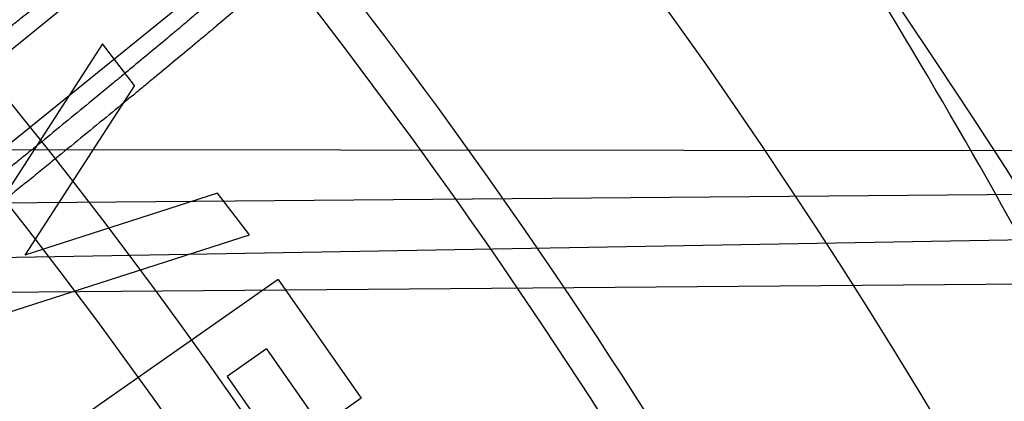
# Model space of a CAD drawing. Header units: millimetres. Extents: x 0 to 297, y 0 to 210.
# Tile 57 of 256: x 147.1769 to 147.2585, y 91.4663 to 91.4978. Entities that reach past the tile are written whole.
import ezdxf

# ---------------------------------------------------------------- set-up
doc = ezdxf.new("R2010")
doc.units = ezdxf.units.MM
doc.header["$LTSCALE"] = 16.335
doc.layers.get('0').update_dxf_attribs({"linetype": 'CONTINUOUS'})
for name, color, linetype in [('01_GLOBAL', 7, 'CONTINUOUS'), ('INTFCLR_1', 7, 'CONTINUOUS'), ('INTFCLR_144815', 7, 'CONTINUOUS')]:
    doc.layers.add(name, color=color, linetype=linetype)

msp = doc.modelspace()

# ---------------------------------------------------------------- linework, layer by layer
at = {"color": 7, "linetype": 'Continuous'}
msp.add_circle((147.7028034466, 92.1254639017), 2.28, dxfattribs=at)
at = {"color": 9, "linetype": 'Continuous'}
msp.add_arc((147.7028034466, 92.1254639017), 2.2507792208, 182.9674534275, 267.0325465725, dxfattribs=at)
at = {"layer": '01_GLOBAL', "color": 7, "linetype": 'Continuous'}
msp.add_circle((147.7028034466, 92.1254639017), 2.31, dxfattribs=at)
at = {"layer": 'INTFCLR_1', "color": 6, "linetype": 'Continuous'}
msp.add_arc((146.8326356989, 91.21329615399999), 0.3620710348, 270, 90.00000002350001, dxfattribs=at)
at = {"layer": 'INTFCLR_1', "color": 9, "linetype": 'Continuous'}
msp.add_open_spline([(147.0432510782, 91.4712961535), (147.0440337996, 91.4712960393), (147.0461901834, 91.47014844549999), (147.048762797, 91.46875074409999), (147.05126835, 91.4671567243), (147.0538664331, 91.46544923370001), (147.0591995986, 91.46172715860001), (147.0676125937, 91.45526864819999), (147.0753919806, 91.448607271), (147.0809499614, 91.4435210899), (147.0849532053, 91.43975234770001), (147.0921910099, 91.4326376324), (147.1025540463, 91.4215075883), (147.114792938, 91.4066570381), (147.1236090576, 91.3944528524), (147.1288703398, 91.3865005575), (147.1308146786, 91.3834785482), (147.1337403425, 91.3788442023), (147.1399980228, 91.3684373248), (147.1489774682, 91.35152612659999), (147.1568675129, 91.333615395), (147.1614367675, 91.3214103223), (147.1634614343, 91.315574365), (147.1647919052, 91.3116136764), (147.1683281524, 91.3005448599), (147.1732735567, 91.28189290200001), (147.1767074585, 91.26277767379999), (147.1782194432, 91.25084162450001), (147.1787086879, 91.2464202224), (147.1793731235, 91.239773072), (147.1804294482, 91.225377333), (147.1806536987, 91.2031593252), (147.1792555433, 91.18432974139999), (147.1779104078, 91.17331158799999), (147.1773275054, 91.1689219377), (147.1761979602, 91.1613317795), (147.1735104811, 91.14646433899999), (147.1694409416, 91.12983253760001), (147.1650544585, 91.1156677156), (147.1623504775, 91.1077743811), (147.1609312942, 91.1038821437), (147.1602071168, 91.101954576)], degree=3, knots=[0, 0, 0, 0, 0.0056084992, 0.016622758, 0.0214510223, 0.0268121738, 0.0389184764, 0.0680276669, 0.1027789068, 0.1122614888, 0.1220107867, 0.1421735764, 0.1849752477, 0.2309092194, 0.2799812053, 0.2927645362, 0.2992310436, 0.3057293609, 0.3320345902, 0.3862266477, 0.4428037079, 0.4721337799, 0.479586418, 0.4870651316, 0.5020714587, 0.5628449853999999, 0.6251697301, 0.6410581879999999, 0.6490513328, 0.6570434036, 0.6889243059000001, 0.7524504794, 0.8160576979, 0.8240355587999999, 0.8319861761, 0.8477866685, 0.8790166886, 0.9402183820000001, 0.9703167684, 0.9852456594, 1, 1, 1, 1], dxfattribs=at)
at = {"layer": 'INTFCLR_1', "color": 6, "linetype": 'Continuous'}
msp.add_open_spline([(147.0687421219, 90.955296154), (147.0695765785, 90.955296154), (147.0710237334, 90.9562713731), (147.0732486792, 90.95761082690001), (147.0757995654, 90.95946440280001), (147.0789536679, 90.961879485), (147.0827092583, 90.9649629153), (147.0868482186, 90.9685570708), (147.0910477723, 90.97239951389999), (147.0950116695, 90.97619761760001), (147.0986438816, 90.97981660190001), (147.1019501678, 90.98323197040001), (147.1049461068, 90.98642655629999), (147.107653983, 90.9893965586), (147.1100921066, 90.9921410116), (147.1122806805, 90.9946618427), (147.1142479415, 90.99697597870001), (147.1160099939, 90.9990883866), (147.1175861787, 91.0010099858), (147.1189934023, 91.00275234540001), (147.1202530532, 91.0043338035), (147.1213970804, 91.00578808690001), (147.1225240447, 91.0072369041), (147.123724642, 91.00879917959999), (147.1249992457, 91.0104804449), (147.1262604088, 91.01216766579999), (147.1274992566, 91.0138470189), (147.1287882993, 91.0156184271), (147.1302152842, 91.0176089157), (147.131810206, 91.0198711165), (147.1335924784, 91.0224483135), (147.1355808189, 91.0253874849), (147.1377917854, 91.0287373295), (147.140242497, 91.0325578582), (147.1429592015, 91.03693302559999), (147.1459674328, 91.041959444), (147.1492907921, 91.0477551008), (147.1529541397, 91.0544760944), (147.1569786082, 91.0623053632), (147.1613909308, 91.07151686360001), (147.1661049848, 91.08224170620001), (147.1708180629, 91.0941429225), (147.1752249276, 91.1066907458), (147.1791389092, 91.1194098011), (147.1825261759, 91.1321758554), (147.1853979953, 91.1449752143), (147.1877529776, 91.157740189), (147.1896101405, 91.1705054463), (147.1909735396, 91.18321659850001), (147.1918561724, 91.1958938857), (147.1922659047, 91.2085247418), (147.1922092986, 91.2211113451), (147.1916906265, 91.233661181), (147.1907127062, 91.2461662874), (147.1892753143, 91.2586320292), (147.187377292, 91.2710565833), (147.1850186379, 91.28342093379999), (147.1821898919, 91.295752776), (147.1788863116, 91.3080366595), (147.1750915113, 91.32028680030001), (147.1708160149, 91.3324409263), (147.1662306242, 91.344040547), (147.1616300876, 91.3545469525), (147.1573218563, 91.36358934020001), (147.1533932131, 91.3712807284), (147.1498208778, 91.3778828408), (147.1465812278, 91.3835790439), (147.1436479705, 91.3885229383), (147.140997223, 91.39283156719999), (147.1386015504, 91.3966034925), (147.1364409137, 91.39991041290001), (147.1344943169, 91.402817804), (147.1327470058, 91.4053719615), (147.1311776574, 91.40762214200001), (147.1297748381, 91.4096001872), (147.1285161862, 91.41134904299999), (147.1273854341, 91.41289969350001), (147.1263043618, 91.41436455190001), (147.1251805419, 91.41587001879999), (147.1239422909, 91.41750783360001), (147.1226668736, 91.41917138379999), (147.1213873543, 91.4208174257), (147.120091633, 91.4224630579), (147.1186694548, 91.42424419), (147.1170808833, 91.426202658), (147.1153015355, 91.42835870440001), (147.1133143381, 91.4307214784), (147.1110956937, 91.4333033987), (147.1086258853, 91.4361110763), (147.1058792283, 91.4391528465), (147.1028357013, 91.44242739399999), (147.099478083, 91.4459266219), (147.0957850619, 91.44963712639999), (147.0917574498, 91.45352630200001), (147.0874623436, 91.4574873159), (147.0831967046, 91.46121773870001), (147.0792915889, 91.46444551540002), (147.0760051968, 91.4669754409), (147.073359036, 91.4689088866), (147.0710713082, 91.4702912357), (147.0695920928, 91.471296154), (147.0687421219, 91.471296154)], degree=3, knots=[0, 0, 0, 0, 0.0042187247, 0.0081401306, 0.0133978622, 0.0200459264, 0.0282638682, 0.0379443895, 0.0477615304, 0.05703690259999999, 0.0656973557, 0.0736821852, 0.0810680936, 0.0878383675, 0.0940009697, 0.0996271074, 0.1047154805, 0.1093563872, 0.1135342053, 0.1172803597, 0.1206792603, 0.1237557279, 0.1266349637, 0.1299589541, 0.1337168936, 0.1373013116, 0.1406085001, 0.1442672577, 0.148377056, 0.1529904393, 0.1582606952, 0.164218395, 0.1709303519, 0.1785521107, 0.1871652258, 0.1969659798, 0.2081658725, 0.2209392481, 0.2356613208, 0.2526660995, 0.2725685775, 0.2948769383, 0.3173640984, 0.3397873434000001, 0.3621386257, 0.3841211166, 0.4060891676, 0.4277469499, 0.4493218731, 0.470705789, 0.4919793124, 0.5131981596, 0.5343255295, 0.5554668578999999, 0.5765984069, 0.5977513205, 0.6189954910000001, 0.6402209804, 0.6617015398, 0.6832900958, 0.7050415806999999, 0.7268239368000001, 0.7463339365, 0.7630160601, 0.7774553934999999, 0.7899931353, 0.8009638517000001, 0.8105830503, 0.8190545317, 0.8265380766, 0.8331730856, 0.8390248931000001, 0.8442268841, 0.8488182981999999, 0.8528943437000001, 0.8564866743, 0.8597116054, 0.8625968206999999, 0.8656908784, 0.8692094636, 0.8729771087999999, 0.8762884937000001, 0.879749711, 0.8835661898, 0.8878115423, 0.8924986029, 0.8976989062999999, 0.9034198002, 0.9097088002, 0.9166034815, 0.9241390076, 0.9323094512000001, 0.9411199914, 0.9506041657, 0.9606137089, 0.9706541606, 0.9792553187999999, 0.9862062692, 0.9916647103, 0.9957028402, 1, 1, 1, 1], dxfattribs=at)
at = {"layer": 'INTFCLR_144815', "color": 6, "linetype": 'Continuous'}
for p, q in [((147.1440577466, 91.4693410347), (147.1942254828, 91.5099660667)), ((147.1980014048, 91.50530319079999), (147.1478336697, 91.4646781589)), ((147.183786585, 91.4958514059), (147.1709911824, 91.4760617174)), ((147.1864400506, 91.4924054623), (147.183786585, 91.4958514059)), ((147.1864400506, 91.4924054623), (147.1773488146, 91.47835010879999)), ((147.1933052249, 91.4834923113), (147.1773488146, 91.47835010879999)), ((147.1959586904, 91.4800463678), (147.1933052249, 91.4834923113)), ((147.1734754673, 91.47283392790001), (147.1959586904, 91.4800463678)), ((147.261822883, 91.47596919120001), (147.174399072, 91.47525482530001)), ((147.1983243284, 91.47634755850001), (147.1803154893, 91.4637346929)), ((147.1983243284, 91.47634755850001), (147.2052073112, 91.4665172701)), ((147.1973537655, 91.4705998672), (147.1940948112, 91.46831592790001)), ((147.1973537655, 91.4705998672), (147.2018548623, 91.464171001)), ((147.1940948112, 91.46831592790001), (147.198595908, 91.4618870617)), ((147.2052073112, 91.4665172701), (147.2018548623, 91.464171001))]:
    msp.add_line(p, q, dxfattribs=at)
at = {"layer": 'INTFCLR_144815', "color": 9, "linetype": 'Continuous'}
for p, q in [((147.1221787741, 91.48714036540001), (147.2815890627, 91.4870170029)), ((147.2915770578, 91.4836309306), (147.1307784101, 91.4822931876)), ((147.1308639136, 91.47739590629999), (147.2997542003, 91.4803445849))]:
    msp.add_line(p, q, dxfattribs=at)
at = {"layer": 'INTFCLR_144815', "color": 6, "linetype": 'Continuous'}
for radius in [0.3828680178, 0.364857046]:
    msp.add_circle((146.8326356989, 91.21329615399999), radius, dxfattribs=at)
for radius, start, end in [(0.5278075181, 313.9937911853, 154.5150993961), (0.3889523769, 308.490992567, 51.50900743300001), (0.4695339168, 24.36608327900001, 38.4121773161)]:
    msp.add_arc((146.8326356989, 91.21329615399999), radius, start, end, dxfattribs=at)
at = {"layer": 'INTFCLR_144815', "color": 9, "linetype": 'Continuous'}
for centre, radius, start, end in [((146.8326356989, 91.21329615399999), 0.4896672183, 292.4997540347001, 54.0964566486), ((146.8316754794, 91.1800639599), 0.5527769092, 33.2549236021, 48.17648278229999), ((146.8326378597, 91.2132971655), 0.4417306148, 292.4997540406, 54.09645665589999), ((146.8315229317, 91.1977374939), 0.5350160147, 32.7308374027, 39.9894278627), ((146.8326356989, 91.21329615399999), 0.5055212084, 323.9261481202, 36.0738518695), ((146.8326356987, 91.21329615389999), 0.4663071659, 24.5006713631, 38.2755229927), ((146.8326356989, 91.21329615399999), 0.3863437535, 313.8592910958, 46.1407088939), ((146.8326356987, 91.21329615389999), 0.4363482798, 24.6002115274, 38.16750630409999)]:
    msp.add_arc(centre, radius, start, end, dxfattribs=at)
at = {"layer": 'INTFCLR_144815', "color": 6, "linetype": 'Continuous'}
msp.add_ellipse((146.8326356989, 91.2441908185), major_axis=(0, 0.4885309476), ratio=0.9979983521, start_param=-1.0764691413, end_param=-0.9955506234, dxfattribs=at)
at = {"layer": 'INTFCLR_144815', "color": 9, "linetype": 'Continuous'}
for points, knots in [([(147.1677164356, 91.4927969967), (147.1691800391, 91.49398422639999), (147.1713605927, 91.4957475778), (147.1738992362, 91.49779037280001), (147.1753196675, 91.4989303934), (147.1773349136, 91.5005448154), (147.179604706, 91.50235480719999), (147.1818188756, 91.50410887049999), (147.1829935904, 91.5050358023), (147.1845361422, 91.506249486), (147.1860033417, 91.50739602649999), (147.1873965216, 91.50847225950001), (147.1881560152, 91.5090538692), (147.1892004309, 91.50985903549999), (147.1902984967, 91.51062617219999), (147.1910217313, 91.5112070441), (147.1912849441, 91.5113114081)], [0, 0, 0, 0, 0.1886030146, 0.2806470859, 0.3260987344, 0.3708767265, 0.5390619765, 0.6166315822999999, 0.6535697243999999, 0.6888152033, 0.8130592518, 0.8399245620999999, 0.8649830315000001, 0.9088242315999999, 0.9716634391, 1, 1, 1, 1]), ([(147.1688490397, 91.49139834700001), (147.1702257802, 91.4925132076), (147.1722771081, 91.4941688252), (147.1746655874, 91.4960864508), (147.1760020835, 91.49715651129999), (147.1778983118, 91.49867181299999), (147.1800341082, 91.5003705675), (147.1821180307, 91.5020162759), (147.1832238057, 91.50288568), (147.1846756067, 91.50402471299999), (147.186570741, 91.5054897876), (147.1886723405, 91.50712727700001), (147.1901029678, 91.5081247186), (147.1907857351, 91.50866999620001), (147.1910350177, 91.50876396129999)], [0, 0, 0, 0, 0.1885917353, 0.2806299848, 0.3260797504, 0.3708553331, 0.5390333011, 0.6165996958, 0.6535366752, 0.6887821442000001, 0.8130243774, 0.9087902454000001, 0.9716394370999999, 1, 1, 1, 1]), ([(147.1961622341, 91.5024323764), (147.1960202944, 91.5022108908), (147.1956080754, 91.5018788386), (147.1949916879, 91.5012943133), (147.1938706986, 91.5003187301), (147.1925214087, 91.499155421), (147.191185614, 91.4980256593), (147.1902886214, 91.4972703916), (147.1887442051, 91.4959748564), (147.1871335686, 91.4946347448), (147.1854592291, 91.4932492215), (147.1842352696, 91.49223868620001), (147.1819882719, 91.49038948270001), (147.1796981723, 91.4885158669), (147.17768731, 91.4868776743), (147.1763023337, 91.4857513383), (147.1752600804, 91.4849059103), (147.174563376, 91.4843417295)], [0, 0, 0, 0, 0.0280049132, 0.0550778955, 0.09089591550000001, 0.1859461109, 0.244878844, 0.2771094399, 0.3107821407, 0.4594773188, 0.5001614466, 0.5421405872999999, 0.6284469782, 0.8099581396, 0.8571323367, 0.9045625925, 1, 1, 1, 1]), ([(147.1987059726, 91.5021472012), (147.1985511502, 91.5019143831), (147.1981131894, 91.50156291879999), (147.1974544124, 91.5009442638), (147.1962592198, 91.4999101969), (147.1948210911, 91.4986758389), (147.1933976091, 91.497477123), (147.1924418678, 91.49667553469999), (147.1907964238, 91.49530036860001), (147.189080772, 91.4938775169), (147.1872975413, 91.49240615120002), (147.1859940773, 91.49133286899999), (147.1836012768, 91.4893686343), (147.1811627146, 91.4873783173), (147.1790217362, 91.4856377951), (147.177547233, 91.48444099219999), (147.176437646, 91.48354263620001), (147.1756959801, 91.4829430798)], [0, 0, 0, 0, 0.0279810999, 0.0550441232, 0.0908619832, 0.1859105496, 0.2448424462, 0.2770738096, 0.3107485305, 0.4594482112, 0.5001336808, 0.5421146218, 0.6284253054, 0.8099466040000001, 0.8571241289, 0.9045572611, 1, 1, 1, 1]), ([(147.1263154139, 91.47936748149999), (147.1261632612, 91.4792384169), (147.1262645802, 91.47847199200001), (147.1267964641, 91.47739369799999), (147.1278020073, 91.47559291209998), (147.1300425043, 91.47213374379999), (147.1324756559, 91.4686163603), (147.1348638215, 91.46518818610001), (147.1368302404, 91.4623687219), (147.1407277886, 91.45676358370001), (147.1468314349, 91.4478012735), (147.1524479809, 91.4391193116), (147.156406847, 91.4327408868), (147.1592345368, 91.42809957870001), (147.1643420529, 91.4194642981), (147.1716376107, 91.40628539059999), (147.178633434, 91.3922893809), (147.1834020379, 91.3818748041), (147.1861303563, 91.37562119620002), (147.1902494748, 91.3658544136), (147.1961126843, 91.3506221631), (147.2030336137, 91.32937664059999), (147.2079708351, 91.31079801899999), (147.2109427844, 91.2973030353), (147.2125102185, 91.28935189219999), (147.2147193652, 91.277189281), (147.217373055, 91.25861284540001), (147.2187182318, 91.2419500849), (147.219136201, 91.23352920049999)], [0, 0, 0, 0, 0.0022439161, 0.0070120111, 0.0145616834, 0.0248857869, 0.0536624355, 0.0624935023, 0.07189207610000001, 0.0923184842, 0.1392770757, 0.19383471, 0.2085944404, 0.2237059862, 0.2549574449, 0.3214227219, 0.3930725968, 0.4308712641, 0.4502345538, 0.469804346, 0.5500822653, 0.6337070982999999, 0.7209882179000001, 0.7661541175, 0.7890968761, 0.8121288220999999, 0.9051772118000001, 1, 1, 1, 1]), ([(147.2252290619, 91.23338919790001), (147.2248032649, 91.24175246), (147.2234365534, 91.2583026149), (147.2207409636, 91.27674872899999), (147.218493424, 91.2888239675), (147.2169026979, 91.2967204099), (147.2138795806, 91.3101229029), (147.2088624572, 91.3285739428), (147.2018234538, 91.3496663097), (147.1958702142, 91.36478603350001), (147.1916835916, 91.3744781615), (147.1889112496, 91.3806867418), (147.1840636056, 91.39102741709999), (147.1769521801, 91.4049209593), (147.1695382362, 91.4179964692), (147.1643493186, 91.42656349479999), (147.1614743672, 91.43116756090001), (147.157450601, 91.4374982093), (147.1517384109, 91.4461102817), (147.1455374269, 91.45499952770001), (147.1415749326, 91.46055651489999), (147.1395751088, 91.4633518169), (147.1371462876, 91.466749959), (147.1346719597, 91.4702360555), (147.1323898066, 91.4736615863), (147.1313653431, 91.47544621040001), (147.1308200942, 91.4765064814), (147.1307128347, 91.477270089), (147.1308639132, 91.47739590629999)], [0, 0, 0, 0, 0.0945441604, 0.1873460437, 0.2103231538, 0.2332131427, 0.2782846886, 0.3654193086, 0.4489587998, 0.529211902, 0.5487834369, 0.5681546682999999, 0.6059759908, 0.6777110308, 0.7443035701, 0.7756315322, 0.7907861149, 0.80558492, 0.8603198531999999, 0.9074428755, 0.9279435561, 0.9373780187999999, 0.9462430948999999, 0.9751197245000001, 0.985468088, 0.9930239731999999, 0.9977802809, 1, 1, 1, 1]), ([(147.1598645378, 91.4700045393), (147.1611410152, 91.46833155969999), (147.1628746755, 91.4660648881), (147.1650763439, 91.4631579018), (147.167026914, 91.4605667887), (147.17080332, 91.4554918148), (147.1765933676, 91.4474662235), (147.1839597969, 91.4366864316), (147.1903352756, 91.4267128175), (147.1948927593, 91.4191597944), (147.1975834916, 91.41455728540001), (147.2017594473, 91.4072545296), (147.2079733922, 91.3957270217), (147.2158788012, 91.3794490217), (147.2214384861, 91.36654391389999), (147.2250066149, 91.3575368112), (147.2273966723, 91.3512803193), (147.2314537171, 91.3400330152), (147.2367312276, 91.3234375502), (147.2421354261, 91.30273368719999), (147.2454005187, 91.286689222), (147.2472384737, 91.275705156), (147.2483828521, 91.2682094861), (147.24961836, 91.2587521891), (147.250582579, 91.2492291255), (147.251189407, 91.2415653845), (147.2519300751, 91.2300779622), (147.2524114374, 91.2128650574), (147.2517200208, 91.18996354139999), (147.2502101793, 91.1728733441), (147.2487951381, 91.16154251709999), (147.247751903, 91.1540669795), (147.2456889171, 91.1412860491), (147.242052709, 91.12351432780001), (147.2366635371, 91.10292640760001), (147.2313969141, 91.08639230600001), (147.2276268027, 91.0759529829), (147.2258400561, 91.07123730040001), (147.22464717, 91.0681467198), (147.2213914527, 91.05993632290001), (147.2158407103, 91.04706163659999), (147.2079514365, 91.03082377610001), (147.2011142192, 91.0181418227), (147.1962528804, 91.0097336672), (147.1935219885, 91.00516075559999), (147.1896285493, 90.9987738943), (147.1839591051, 90.9899045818), (147.1765861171, 90.97911562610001), (147.170791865, 90.9710848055), (147.1670140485, 90.9660083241), (147.1650650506, 90.9634194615), (147.1628679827, 90.9605186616), (147.1611384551, 90.9582574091), (147.1598646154, 90.9565878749)], [0, 0, 0, 0, 0.0113523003, 0.0153945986, 0.0196724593, 0.0288485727, 0.04952051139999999, 0.0730548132, 0.0992747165, 0.1133659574, 0.1206417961, 0.1280352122, 0.1587481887, 0.1912667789, 0.2256293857, 0.2345212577, 0.2435306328, 0.2617592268, 0.2990180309, 0.3374305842, 0.3771409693, 0.3872950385, 0.3975091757, 0.4180450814, 0.4387403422, 0.4491382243, 0.4595166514, 0.5008391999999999, 0.5419727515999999, 0.5830556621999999, 0.5933356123, 0.6035730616, 0.6237732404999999, 0.6631691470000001, 0.7013781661, 0.7385292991, 0.7567366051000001, 0.761249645, 0.7657337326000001, 0.7746080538, 0.8088969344, 0.8413373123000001, 0.8719692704, 0.886598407, 0.893729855, 0.9007025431, 0.926950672, 0.9505051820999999, 0.9711896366, 0.9803691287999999, 0.9846421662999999, 0.9886711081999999, 1, 1, 1, 1])]:
    msp.add_open_spline(points, degree=3, knots=knots, dxfattribs=at)
at = {"layer": 'INTFCLR_144815', "color": 6, "linetype": 'Continuous'}
for points, knots in [([(147.1951703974, 91.21329615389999), (147.1951703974, 91.2151817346), (147.195142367, 91.21895336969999), (147.1950162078, 91.2246105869), (147.1948058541, 91.2302678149), (147.1945111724, 91.2359250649), (147.1941319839, 91.2415822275), (147.1936680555, 91.2472392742), (147.1931191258, 91.2528959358), (147.1924848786, 91.2585520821), (147.1917649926, 91.264207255), (147.1909590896, 91.26986118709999), (147.1900668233, 91.2755131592), (147.1890877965, 91.2811626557), (147.1880216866, 91.2868086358), (147.1868681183, 91.29245032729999), (147.1856268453, 91.2980863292), (147.1842975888, 91.3037154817), (147.1828802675, 91.3093359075), (147.1813747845, 91.3149459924), (147.1797813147, 91.3205433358), (147.1781000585, 91.32612575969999), (147.1763315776, 91.3316902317), (147.1744765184, 91.3372338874), (147.1725359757, 91.3427529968), (147.1705112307, 91.3482438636), (147.1684040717, 91.3537020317), (147.1662166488, 91.3591228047), (147.1639516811, 91.3645008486), (147.1616124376, 91.36983037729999), (147.1592028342, 91.3751050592), (147.1567275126, 91.38031798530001), (147.1541918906, 91.38546170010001), (147.1516022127, 91.3905282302), (147.148965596, 91.39550911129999), (147.1462900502, 91.4003954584), (147.1435844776, 91.4051780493), (147.1408586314, 91.40984745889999), (147.1381230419, 91.4143942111), (147.1353888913, 91.4188089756), (147.1326678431, 91.42308279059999), (147.1299718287, 91.42720729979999), (147.1273128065, 91.4311749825), (147.1247025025, 91.4349793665), (147.1221521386, 91.43861522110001), (147.1196721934, 91.44207867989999), (147.1172721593, 91.445367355), (147.1149604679, 91.4484802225), (147.1127444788, 91.45141745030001), (147.1106305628, 91.4541801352), (147.1086237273, 91.45677066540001), (147.1067274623, 91.4591927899), (147.1049435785, 91.4614517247), (147.103272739, 91.4635534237), (147.1017147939, 91.46550415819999), (147.100269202, 91.4673100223), (147.0989350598, 91.4689769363), (147.097711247, 91.4705105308), (147.0965964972, 91.47191604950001), (147.0955896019, 91.4731983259), (147.0946891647, 91.4743615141), (147.0938941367, 91.4754104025), (147.0932019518, 91.47634662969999), (147.0926142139, 91.47718070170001), (147.0921197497, 91.4778950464), (147.0916656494, 91.4786931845), (147.0911667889, 91.47926436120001), (147.0911815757, 91.4802912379), (147.091447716, 91.4802960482)], [0, 0, 0, 0, 0.0193188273, 0.0386418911, 0.05797372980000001, 0.0773181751, 0.0966800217, 0.1160624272, 0.1354702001, 0.1549057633, 0.1743738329, 0.1938759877, 0.2134167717, 0.2329964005, 0.2526187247, 0.2722829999, 0.2919923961, 0.3117443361, 0.3315407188, 0.3513772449, 0.37125414, 0.391164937, 0.4111075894, 0.4310729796, 0.4510561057, 0.4710451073, 0.4910305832, 0.5109984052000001, 0.5309330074, 0.5508166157, 0.5706284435, 0.590344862, 0.6099392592, 0.6293819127, 0.6486401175, 0.6676780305, 0.6864570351, 0.7049360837, 0.7230721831, 0.7408210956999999, 0.7581383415, 0.7749801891, 0.7913047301, 0.8070730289, 0.822250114, 0.8368060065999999, 0.8507161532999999, 0.8639624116, 0.8765312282, 0.8884132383, 0.8996029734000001, 0.9101049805, 0.9199296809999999, 0.9290934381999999, 0.9376135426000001, 0.9455077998, 0.9527934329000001, 0.9594885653, 0.9656100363, 0.9711731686, 0.9761922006, 0.9806816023, 0.9846553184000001, 0.9881278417, 0.9911127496, 0.9936230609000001, 0.9972727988, 1, 1, 1, 1]), ([(147.1000017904, 90.9462962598), (147.099727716, 90.9463012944), (147.0997250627, 90.947357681), (147.1002170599, 90.94794967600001), (147.1006721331, 90.9487732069), (147.1011651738, 90.9495101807), (147.1017516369, 90.9503700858), (147.1024417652, 90.9513349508), (147.1032341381, 90.9524154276), (147.1041312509, 90.9536132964), (147.1051340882, 90.95493337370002), (147.1062444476, 90.95638049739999), (147.1074648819, 90.9579613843), (147.1087976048, 90.9596826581), (147.1102428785, 90.9615490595), (147.1117982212, 90.9635623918), (147.1134596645, 90.96572310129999), (147.1152251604, 90.9680346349), (147.1170968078, 90.9705064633), (147.11907733, 90.97314974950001), (147.1211639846, 90.9759692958), (147.1233499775, 90.9789650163), (147.1256270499, 90.9821351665), (147.1279885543, 90.9854805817), (147.1304260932, 90.98899990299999), (147.1329303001, 90.9926904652), (147.1354909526, 90.99654825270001), (147.1380971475, 91.00056793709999), (147.1407375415, 91.00474302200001), (147.1434005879, 91.00906600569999), (147.1460747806, 91.01352858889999), (147.1487488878, 91.01812191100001), (147.1514121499, 91.02283677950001), (147.1540544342, 91.0276638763), (147.1566663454, 91.03259393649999), (147.1592392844, 91.03761787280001), (147.1617654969, 91.04272691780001), (147.1642380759, 91.04791270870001), (147.1666509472, 91.0531673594), (147.168998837, 91.0584835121), (147.1712772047, 91.06385432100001), (147.1734821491, 91.0692733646), (147.1756107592, 91.0747356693), (147.1776563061, 91.0802251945), (147.179616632, 91.08573554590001), (147.1814926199, 91.0912680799), (147.1832864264, 91.0968296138), (147.1849983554, 91.10242207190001), (147.1866261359, 91.1080385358), (147.1881687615, 91.1136757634), (147.1896244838, 91.11932663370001), (147.1909923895, 91.12498576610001), (147.1922727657, 91.1306521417), (147.1934660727, 91.13632560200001), (147.1945727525, 91.142006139), (147.1955930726, 91.1476931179), (147.1965271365, 91.1533849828), (147.1973750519, 91.1590798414), (147.1981370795, 91.16477654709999), (147.1988135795, 91.17047477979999), (147.1994048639, 91.1761741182), (147.1999112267, 91.1818742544), (147.2003329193, 91.18757477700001), (147.2006701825, 91.19327563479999), (147.2009232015, 91.19897661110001), (147.2010921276, 91.2046777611), (147.2011770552, 91.2103789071), (147.2011780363, 91.2160801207), (147.2010950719, 91.2217812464), (147.2009281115, 91.227482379), (147.2006770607, 91.2331833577), (147.2003417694, 91.23888422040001), (147.1999220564, 91.2445847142), (147.1994176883, 91.2502847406), (147.198828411, 91.25598396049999), (147.1981539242, 91.2616821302), (147.1973939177, 91.26737879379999), (147.1965480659, 91.27307340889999), (147.1956160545, 91.27876523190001), (147.1945975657, 91.2844534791), (147.1934922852, 91.29013729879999), (147.1923000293, 91.2958151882), (147.1910207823, 91.3014850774), (147.1896545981, 91.3071449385), (147.1882014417, 91.31279333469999), (147.1866611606, 91.318429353), (147.1850338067, 91.3240513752), (147.1833198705, 91.329656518), (147.1815202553, 91.3352410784), (147.1796361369, 91.34080113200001), (147.1776688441, 91.34633289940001), (147.1756200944, 91.35183213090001), (147.1734920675, 91.3572940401), (147.1712874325, 91.36271337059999), (147.1690094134, 91.3680843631), (147.1666618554, 91.3734007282), (147.1642492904, 91.378655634), (147.1617769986, 91.38384170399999), (147.1592510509, 91.38895105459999), (147.1566783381, 91.39397535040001), (147.1540666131, 91.39890581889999), (147.1514244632, 91.4037333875), (147.1487612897, 91.4084487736), (147.1460872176, 91.41304266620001), (147.1434130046, 91.4175058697), (147.1407498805, 91.4218295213), (147.1381093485, 91.42600532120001), (147.1355029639, 91.4300257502), (147.1329420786, 91.4338842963), (147.1304375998, 91.43757562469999), (147.1279997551, 91.4410957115), (147.125637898, 91.4444419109), (147.1233603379, 91.44761298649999), (147.1211742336, 91.4506090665), (147.1190855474, 91.4534315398), (147.1170990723, 91.4560828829), (147.1152184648, 91.4585665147), (147.1134463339, 91.4608866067), (147.1117843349, 91.46304792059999), (147.1102333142, 91.4650556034), (147.1087934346, 91.4669150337), (147.1074642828, 91.4686317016), (147.1062450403, 91.4702110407), (147.1051345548, 91.4716583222), (147.1041315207, 91.47297865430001), (147.1032343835, 91.4741765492), (147.1024419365, 91.47525711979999), (147.1017517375, 91.4762220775), (147.1011652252, 91.47708205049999), (147.1006721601, 91.4778190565), (147.1002170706, 91.47864261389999), (147.0997250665, 91.4792346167), (147.0997277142, 91.48029101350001), (147.1000017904, 91.4802960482)], [0, 0, 0, 0, 0.0014101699, 0.0032891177, 0.0045779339, 0.0061083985, 0.0078869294, 0.009919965, 0.0122145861, 0.0147783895, 0.0176190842, 0.0207426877, 0.0241618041, 0.0278931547, 0.0319414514, 0.0363053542, 0.040981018, 0.0459630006, 0.0512683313, 0.0569309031, 0.0629543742, 0.0693130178, 0.0760084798, 0.08303351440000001, 0.0903785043, 0.09803123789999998, 0.105976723, 0.1141977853, 0.122675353, 0.1313888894, 0.140317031, 0.1494380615, 0.1587304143, 0.1681731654, 0.1777462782, 0.187430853, 0.1972092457, 0.2070653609, 0.2169845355, 0.2269535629, 0.2369608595, 0.2469959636, 0.2570491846, 0.2671179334, 0.2771316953, 0.2871355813, 0.2971697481, 0.3071923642, 0.3172217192, 0.3272506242, 0.3372572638, 0.3472396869, 0.357200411, 0.3671408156, 0.3770633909, 0.3869713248, 0.3968625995, 0.4067348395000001, 0.4165894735, 0.4264283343, 0.4362532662, 0.4460650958, 0.4558661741, 0.4656577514, 0.4754424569, 0.4852217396, 0.4949982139, 0.504773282, 0.5145496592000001, 0.5243287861, 0.5341133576, 0.5439047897, 0.5537055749, 0.5635169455, 0.5733411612, 0.5831795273, 0.5930338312, 0.6029053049, 0.6127948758, 0.6227033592, 0.6326318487, 0.6425809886, 0.652548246, 0.6625317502, 0.6725323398, 0.682550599, 0.6925874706, 0.7026400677, 0.7127021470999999, 0.7227700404, 0.7328393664, 0.7429043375, 0.7529583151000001, 0.7629934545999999, 0.7730007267, 0.7829699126, 0.7928892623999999, 0.8027455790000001, 0.8125242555, 0.8222091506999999, 0.8317827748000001, 0.8412261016, 0.8505191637, 0.8596410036, 0.8685700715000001, 0.8772846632, 0.8857633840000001, 0.8939857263, 0.9019325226, 0.9095865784, 0.9169329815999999, 0.9239594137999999, 0.9306564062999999, 0.9370174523, 0.9430388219, 0.9487194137, 0.9540603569, 0.95906494, 0.9637380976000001, 0.9680861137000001, 0.9721162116, 0.9758363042, 0.9792548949, 0.9823802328, 0.9852207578, 0.987784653, 0.9900795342, 0.9921128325, 0.9938914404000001, 0.9954219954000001, 0.9967108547, 0.9985898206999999, 1, 1, 1, 1]), ([(147.0748011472, 91.471296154), (147.0745610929, 91.471296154), (147.0744848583, 91.4703894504), (147.0751057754, 91.46967635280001), (147.0758580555, 91.468390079), (147.0770529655, 91.46686064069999), (147.0785958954, 91.46488268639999), (147.080522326, 91.4625272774), (147.0828321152, 91.45972715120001), (147.0855300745, 91.456469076), (147.0886462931, 91.4526784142), (147.0921760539, 91.4483230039), (147.0961102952, 91.4433624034), (147.1004275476, 91.4377638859), (147.1050707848, 91.43153243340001), (147.1099949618, 91.4246522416), (147.1151104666, 91.4171692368), (147.1203476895, 91.4091048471), (147.1256113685, 91.40053009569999), (147.1308281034, 91.3914952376), (147.1359193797, 91.38207686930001), (147.1408291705, 91.3723299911), (147.1455034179, 91.3623242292), (147.1499098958, 91.35210173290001), (147.1540163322, 91.34172007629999), (147.1578079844, 91.3312080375), (147.1612703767, 91.3206049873), (147.1643963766, 91.3099382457), (147.1671859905, 91.2992199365), (147.1696331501, 91.28848932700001), (147.1717476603, 91.277725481), (147.1735255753, 91.2669706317), (147.1749749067, 91.25620134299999), (147.1760956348, 91.2454516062), (147.1768923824, 91.2347134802), (147.1773682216, 91.2239967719), (147.1774737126, 91.21686050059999), (147.1774737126, 91.2132961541)], [0, 0, 0, 0, 0.0025344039, 0.005901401, 0.0109295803, 0.0177704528, 0.0265540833, 0.0373505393, 0.04991676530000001, 0.0648695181, 0.0820131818, 0.1017234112, 0.1240566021, 0.1488553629, 0.1763609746, 0.2060970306, 0.2381748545, 0.2720515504, 0.3076064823, 0.3443876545, 0.3821831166, 0.4206251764, 0.4595934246, 0.4987613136, 0.5381325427, 0.5774437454, 0.6167240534, 0.6558745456, 0.6947773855, 0.7336358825, 0.7720551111, 0.8105726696, 0.8487051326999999, 0.8867612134, 0.9246626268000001, 0.9623689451, 1, 1, 1, 1]), ([(147.108707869, 91.471296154), (147.1084310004, 91.471296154), (147.1084189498, 91.4702306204), (147.1088854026, 91.469620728), (147.1093179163, 91.46878001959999), (147.1097871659, 91.4680264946), (147.1103458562, 91.46714788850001), (147.1110035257, 91.4661621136), (147.1117585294, 91.4650589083), (147.1126129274, 91.4638367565), (147.1135675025, 91.46249093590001), (147.1146233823, 91.46101728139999), (147.1157813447, 91.45941120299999), (147.1170420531, 91.4576679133), (147.1184057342, 91.4557826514), (147.1198723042, 91.4537505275), (147.1214410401, 91.4515669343), (147.1231107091, 91.44922735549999), (147.1248792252, 91.44672784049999), (147.1267437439, 91.4440648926), (147.128700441, 91.44123582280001), (147.130744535, 91.4382387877), (147.1328701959, 91.4350730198), (147.135070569, 91.4317389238), (147.1373378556, 91.42823811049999), (147.1396633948, 91.42457345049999), (147.1420378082, 91.42074904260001), (147.1444511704, 91.4167701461), (147.1468932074, 91.4126430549), (147.1493534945, 91.4083749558), (147.1518216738, 91.4039737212), (147.1542876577, 91.3994476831), (147.1567417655, 91.3948054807), (147.1591748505, 91.3900558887), (147.161578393, 91.3852076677), (147.1639445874, 91.3802693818), (147.1662663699, 91.37524929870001), (147.1685374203, 91.37015531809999), (147.1707521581, 91.3649948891), (147.1729057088, 91.35977497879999), (147.1749938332, 91.35450212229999), (147.1770129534, 91.3491822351), (147.1789599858, 91.3438209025), (147.1808324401, 91.33842298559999), (147.1826281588, 91.332993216), (147.184345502, 91.32753553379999), (147.1859830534, 91.3220538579), (147.1875398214, 91.3165513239), (147.1890149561, 91.31103112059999), (147.1904079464, 91.3054956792), (147.1917183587, 91.299947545), (147.1929460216, 91.2943885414), (147.194090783, 91.288820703), (147.1951526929, 91.2832453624), (147.1961317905, 91.2776640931), (147.1970282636, 91.27207777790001), (147.1978422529, 91.2664876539), (147.198574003, 91.26089430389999), (147.1992237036, 91.2552986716), (147.1997916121, 91.2497010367), (147.2002779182, 91.2441021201), (147.2006828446, 91.23850202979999), (147.201006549, 91.2329013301), (147.2012491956, 91.2272999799), (147.2014108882, 91.22169842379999), (147.2014917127, 91.21609654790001), (147.2014917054, 91.2104947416), (147.2014108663, 91.2048928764), (147.2012491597, 91.1992913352), (147.2010065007, 91.1936900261), (147.2006827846, 91.188089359), (147.20027785, 91.1824893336), (147.1997915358, 91.17689046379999), (147.1992236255, 91.17129292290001), (147.1985739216, 91.1656973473), (147.1978421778, 91.1601041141), (147.197028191, 91.154514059), (147.1961317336, 91.14892787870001), (147.1951526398, 91.1433466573), (147.1940907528, 91.13777145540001), (147.1929459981, 91.1322036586), (147.1917183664, 91.1266447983), (147.1904079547, 91.12109666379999), (147.1890149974, 91.1155613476), (147.1875398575, 91.1100411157), (147.1859831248, 91.10453869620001), (147.1843455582, 91.0990569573), (147.1826282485, 91.09359937), (147.1808325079, 91.0881695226), (147.178960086, 91.0827716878), (147.1770130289, 91.07741027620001), (147.1749939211, 91.07209041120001), (147.1729057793, 91.066817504), (147.1707522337, 91.06159759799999), (147.1685374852, 91.0564371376), (147.1662664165, 91.05134311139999), (147.1639446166, 91.04632298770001), (147.1615784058, 91.0413846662), (147.1591748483, 91.0365364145), (147.1567417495, 91.03178679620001), (147.1542876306, 91.02714457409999), (147.1518216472, 91.0226185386), (147.1493534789, 91.018217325), (147.1468932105, 91.01394925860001), (147.1444511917, 91.0098221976), (147.1420378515, 91.0058433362), (147.1396634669, 91.0020189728), (147.1373379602, 90.9983543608), (147.1350707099, 90.9948536), (147.1328703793, 90.991519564), (147.1307447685, 90.98835386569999), (147.1287007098, 90.9853568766), (147.12674404, 90.982527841), (147.1248795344, 90.9798649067), (147.1231110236, 90.977365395), (147.1214413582, 90.9750258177), (147.1198726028, 90.972842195), (147.1184060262, 90.9708100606), (147.117042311, 90.968924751), (147.1157815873, 90.9671814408), (147.114623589, 90.96557531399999), (147.11356769, 90.964101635), (147.1126130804, 90.9627557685), (147.11175866, 90.9615335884), (147.1110036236, 90.9604303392), (147.1103459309, 90.959444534), (147.1097872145, 90.9585658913), (147.1093179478, 90.95781234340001), (147.1088854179, 90.9569716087), (147.1084189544, 90.95636170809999), (147.1084309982, 90.955296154), (147.108707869, 90.955296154)], [0, 0, 0, 0, 0.0014861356, 0.0034579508, 0.0048068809, 0.0064063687, 0.0082626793, 0.0103820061, 0.0127711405, 0.0154368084, 0.0183865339, 0.0216275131, 0.0251677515, 0.0290144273, 0.0331753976, 0.0376570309, 0.0424661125, 0.0476073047, 0.0530850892, 0.0589012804, 0.0650564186, 0.0715486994, 0.07837362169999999, 0.08552418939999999, 0.0929907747, 0.1007612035, 0.1088208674, 0.1171531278, 0.1257396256, 0.1345607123, 0.143595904, 0.152824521, 0.1622261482, 0.171780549, 0.1814683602, 0.1912713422, 0.2011724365, 0.211155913, 0.2212074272, 0.2313141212, 0.2414644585, 0.2516478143, 0.2618559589, 0.2720801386, 0.2823146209, 0.2925525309, 0.302790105, 0.3130221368, 0.3232464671, 0.333459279, 0.3436597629, 0.3538452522, 0.3640159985, 0.3741700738, 0.3843086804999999, 0.3944307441, 0.4045380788, 0.4146299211, 0.4247087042, 0.434774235, 0.4448292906, 0.4548738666, 0.4649110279, 0.4749410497, 0.4849671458, 0.4949897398, 0.505012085, 0.515034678, 0.5250607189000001, 0.5350907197, 0.5451277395, 0.5551723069, 0.5652271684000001, 0.5752926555, 0.5853711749, 0.5954630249, 0.6055699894, 0.6156920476, 0.6258303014, 0.6359844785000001, 0.6461547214, 0.6563403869, 0.666540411, 0.676753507, 0.6869773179, 0.6972097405, 0.7074468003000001, 0.7176851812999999, 0.7279191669, 0.7381438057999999, 0.7483515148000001, 0.7585352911, 0.7686855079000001, 0.7787921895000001, 0.7888438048, 0.7988273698, 0.8087285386, 0.8185315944, 0.8282194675, 0.8377739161, 0.8471755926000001, 0.8564042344, 0.8654393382, 0.8742603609, 0.8828468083, 0.8911789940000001, 0.8992385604, 0.907008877, 0.9144753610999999, 0.9216258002, 0.9284505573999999, 0.9349426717, 0.941097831, 0.9469139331, 0.9523916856, 0.9575329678, 0.9623419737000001, 0.9668237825, 0.9709847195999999, 0.9748315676, 0.978371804, 0.9816129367, 0.9845626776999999, 0.9872284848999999, 0.9896176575, 0.9917371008, 0.9935934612, 0.9951930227, 0.9965419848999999, 0.9985138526, 1, 1, 1, 1])]:
    msp.add_open_spline(points, degree=3, knots=knots, dxfattribs=at)

doc.saveas('drawing.dxf')
